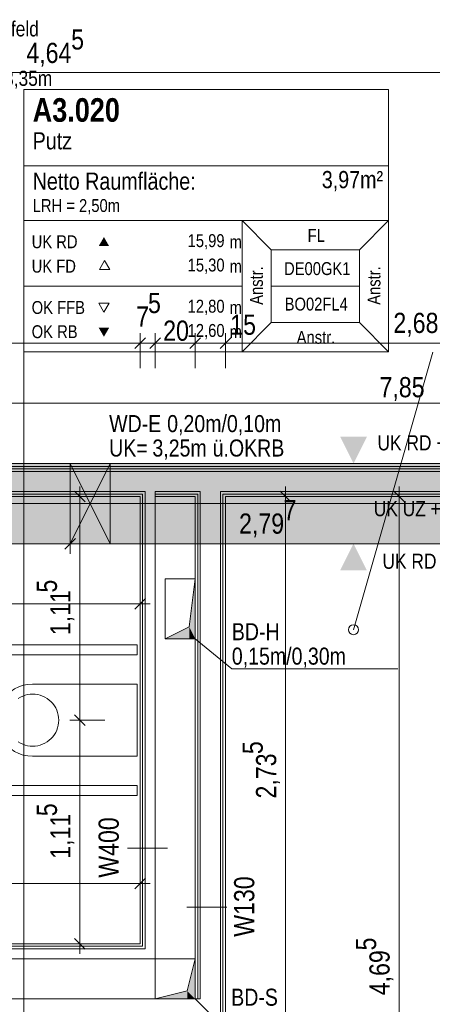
# Model space of a CAD drawing. Extents: x -620 to 300, y 62 to 1112.
# Tile 67 of 71: x -412 to -371, y 725 to 823. Entities that reach past the tile are written whole.
import ezdxf
from ezdxf.lldxf.tags import DXFTag

# ---------------------------------------------------------------- set-up
doc = ezdxf.new("R2010")
doc.units = 0
doc.layers.get('0').update_dxf_attribs({"lineweight": 13})
for name, color, linetype, lineweight, true_color in [('00 -Bauelemente -Dämmung innen', 7, 'Continuous', 9, 0xff7fe6), ('00 -Bauelemente -Gipskarton', 7, 'Continuous', 9, 0xff7fe6), ('00_Beschriftung UZ', 3, 'Continuous', 13, 0x00ff00), ('30 -34 Innenwände- 11 Durchbruch', 4, 'Continuous', 9, 0x00ffff), ('30 -34 Innenwände- 2 nichttragend', 7, 'Continuous', 18, 0xff7fe6), ('30 -35 Decken- 1 Konstruktion-Träger- Stahlbeton', 7, 'grob-A06GA1998I', 13, 0x33aa00), ('30 -35 Decken- 11 Bodendurchbruch', 7, 'Continuous', 15, 0x599559), ('40 -41 Abwasser_Wasser_Gas- 1 Abwasser + sanitäre Anlagen', 7, 'Continuous', 9, 0xff6633), ('70 -72 Beschriftung- 1 Beschriftung allgemein', 7, 'Continuous', 9, 0xff6633), ('70 -75 Raumstempel- 1 Raumstempel', 1, 'Continuous', 50, 0xff0000), ('70 -75 Raumstempel-2 Verweislinie', 3, 'Continuous', 9, 0x00ff00), ('70 -76 Bemaßung- 2 Allgemein', 7, 'Continuous', 5, 0x6666cc), ('iwb_Schraffur_Unterzug', 7, 'Continuous', 5, 0xffffcc)]:
    doc.layers.add(name, color=color, linetype=linetype, lineweight=lineweight, true_color=true_color)
doc.layers.add('70 -71 Achsen- 1 Gebäudeachsen', color=7, linetype='STRICHPUNKT2-A06GA19A8I', lineweight=18)
doc.layers.add('70 -75 Raumstempel- 3 Wandstempel', color=7, linetype='Continuous', lineweight=50)
doc.styles.get("Standard").update_dxf_attribs({"font": 'ARIALN.TTF'})
tags = doc.linetypes.add('grob-A06GA1998I', pattern=[14, 3, -8, 3]).pattern_tags.tags
tags[8:9] = [DXFTag(74, 4), DXFTag(75, 0), DXFTag(340, '0'), DXFTag(46, 0.0), DXFTag(50, 0.0), DXFTag(44, 0.0), DXFTag(45, 0.0)]
tags[6:7] = [DXFTag(74, 4), DXFTag(75, 0), DXFTag(340, '0'), DXFTag(46, 0.0), DXFTag(50, 0.0), DXFTag(44, 0.0), DXFTag(45, 0.0)]
tags[4:5] = [DXFTag(74, 4), DXFTag(75, 0), DXFTag(340, '0'), DXFTag(46, 0.0), DXFTag(50, 0.0), DXFTag(44, 0.0), DXFTag(45, 0.0)]
tags = doc.linetypes.add('STRICHPUNKT2-A06GA19A8I', pattern=[12.7, 6.35, -3.175, 0, -3.175]).pattern_tags.tags
tags[10:11] = [DXFTag(74, 4), DXFTag(75, 0), DXFTag(340, '0'), DXFTag(46, 0.0), DXFTag(50, 0.0), DXFTag(44, 0.0), DXFTag(45, 0.0)]
tags[8:9] = [DXFTag(74, 4), DXFTag(75, 0), DXFTag(340, '0'), DXFTag(46, 0.0), DXFTag(50, 0.0), DXFTag(44, 0.0), DXFTag(45, 0.0)]
tags[6:7] = [DXFTag(74, 4), DXFTag(75, 0), DXFTag(340, '0'), DXFTag(46, 0.0), DXFTag(50, 0.0), DXFTag(44, 0.0), DXFTag(45, 0.0)]
tags[4:5] = [DXFTag(74, 4), DXFTag(75, 0), DXFTag(340, '0'), DXFTag(46, 0.0), DXFTag(50, 0.0), DXFTag(44, 0.0), DXFTag(45, 0.0)]

# ---------------------------------------------------------------- blocks, each defined once
blk = doc.blocks.new('Referenz-A06GA19C8I')
at = {"layer": '00 -Bauelemente -Dämmung innen', "color": 0, "linetype": 'Continuous', "lineweight": -2, "ltscale": 0.13}
for p, q in [((-452.176, 777.814), (-295.176, 777.814)), ((-452.176, 775.814), (-399.176, 775.814)), ((-399.176, 775.814), (-399.176, 730.214)), ((-398.176, 775.814), (-393.676, 775.814)), ((-398.176, 775.814), (-398.176, 775.314)), ((-393.676, 725.214), (-393.676, 775.814)), ((-391.676, 775.814), (-336.926, 775.814)), ((-391.676, 720.614), (-391.676, 775.814)), ((-398.176, 775.314), (-398.176, 729.214)), ((-399.176, 730.214), (-457.376, 730.214)), ((-398.176, 729.214), (-456.876, 729.214)), ((-438.676, 725.214), (-394.176, 725.214)), ((-394.176, 725.214), (-393.676, 725.214))]:
    blk.add_line(p, q, dxfattribs=at)
at = {"layer": '00 -Bauelemente -Gipskarton', "color": 0, "linetype": 'Continuous', "lineweight": -2, "ltscale": 0.13}
for p, q in [((-452.176, 778.314), (-295.176, 778.314)), ((-452.176, 778.064), (-295.176, 778.064)), ((-452.176, 777.814), (-295.176, 777.814)), ((-452.176, 775.814), (-399.176, 775.814)), ((-399.176, 775.814), (-399.176, 730.214)), ((-398.176, 775.814), (-393.676, 775.814)), ((-393.676, 725.214), (-393.676, 775.814)), ((-391.676, 720.614), (-391.676, 775.814)), ((-391.676, 775.814), (-336.926, 775.814)), ((-452.176, 775.564), (-399.426, 775.564)), ((-452.176, 775.314), (-399.676, 775.314)), ((-399.676, 775.314), (-399.676, 730.714)), ((-399.426, 775.564), (-399.426, 730.464)), ((-398.176, 775.564), (-393.926, 775.564)), ((-398.176, 775.314), (-394.176, 775.314)), ((-394.176, 725.214), (-394.176, 775.314)), ((-393.926, 725.214), (-393.926, 775.564)), ((-391.426, 720.614), (-391.426, 775.564)), ((-391.426, 775.564), (-337.176, 775.564)), ((-391.176, 775.314), (-337.426, 775.314)), ((-391.176, 720.614), (-391.176, 775.314)), ((-399.676, 730.714), (-456.876, 730.714)), ((-399.176, 730.214), (-457.376, 730.214)), ((-399.426, 730.464), (-457.126, 730.464))]:
    blk.add_line(p, q, dxfattribs=at)
at = {"layer": '00_Beschriftung UZ', "color": 0, "lineweight": -2}
for points in [[(-379.741, 781.284), (-378.409, 778.614), (-377.071, 781.283)], [(-379.741, 775.943), (-378.409, 778.614), (-377.071, 775.945)], [(-379.741, 773.284), (-378.409, 770.614), (-377.071, 773.283)], [(-379.741, 767.943), (-378.409, 770.614), (-377.071, 767.945)]]:
    blk.add_solid(points, dxfattribs=at)
at = {"layer": '30 -34 Innenwände- 11 Durchbruch', "color": 0, "linetype": 'Continuous', "lineweight": -2, "ltscale": 0.13}
for p, q in [((-406.638, 778.614), (-402.638, 778.614)), ((-402.638, 778.614), (-406.638, 770.614)), ((-402.638, 770.614), (-406.638, 778.614)), ((-406.638, 770.614), (-406.638, 778.614)), ((-406.638, 778.614), (-402.638, 770.614)), ((-402.638, 778.614), (-406.638, 770.614)), ((-402.638, 770.614), (-402.638, 778.614)), ((-406.638, 770.614), (-402.638, 770.614))]:
    blk.add_line(p, q, dxfattribs=at)
at = {"layer": '30 -34 Innenwände- 11 Durchbruch', "color": 0, "lineweight": -2}
for points in [[(-406.638, 770.614), (-406.638, 778.614), (-404.638, 774.614)], [(-402.638, 770.614), (-404.638, 774.614), (-402.638, 778.614)]]:
    blk.add_solid(points, dxfattribs=at)
at = {"layer": '30 -34 Innenwände- 2 nichttragend', "color": 0, "linetype": 'Continuous', "lineweight": -2, "ltscale": 0.13}
for p, q in [((-452.176, 778.314), (-295.176, 778.314)), ((-452.176, 775.314), (-399.676, 775.314)), ((-399.676, 775.314), (-399.676, 730.714)), ((-398.176, 775.314), (-394.176, 775.314)), ((-398.176, 775.314), (-398.176, 729.214)), ((-394.176, 725.214), (-394.176, 775.314)), ((-391.176, 720.614), (-391.176, 775.314)), ((-391.176, 775.314), (-337.426, 775.314)), ((-399.676, 730.714), (-456.876, 730.714)), ((-398.176, 729.214), (-456.876, 729.214)), ((-438.676, 725.214), (-394.176, 725.214))]:
    blk.add_line(p, q, dxfattribs=at)
at = {"layer": '30 -35 Decken- 1 Konstruktion-Träger- Stahlbeton', "color": 0, "lineweight": -2}
for p, q in [((-539.606, 778.614), (34.824, 778.614)), ((-539.606, 770.614), (34.824, 770.614))]:
    blk.add_line(p, q, dxfattribs=at)
at = {"layer": '30 -35 Decken- 11 Bodendurchbruch', "color": 0, "linetype": 'Continuous', "lineweight": -2, "ltscale": 0.13}
for p, q in [((-397.176, 761.114), (-397.176, 767.114)), ((-397.176, 767.114), (-394.176, 767.114)), ((-394.176, 767.114), (-394.776, 762.314)), ((-394.176, 767.114), (-394.776, 762.314)), ((-394.176, 761.114), (-394.176, 767.114)), ((-394.776, 762.314), (-397.176, 761.114)), ((-394.776, 762.314), (-397.176, 761.114)), ((-397.176, 761.114), (-394.176, 761.114)), ((-394.176, 761.114), (-390.533, 758.123)), ((-374.005, 758.123), (-390.533, 758.123)), ((-398.176, 725.214), (-398.176, 729.214)), ((-398.176, 729.214), (-394.176, 729.214)), ((-394.176, 729.214), (-394.976, 726.014)), ((-394.176, 729.214), (-394.976, 726.014)), ((-394.176, 725.214), (-394.176, 729.214)), ((-394.976, 726.014), (-398.176, 725.214)), ((-394.976, 726.014), (-398.176, 725.214)), ((-398.176, 725.214), (-394.176, 725.214)), ((-394.176, 725.214), (-390.596, 721.674))]:
    blk.add_line(p, q, dxfattribs=at)
at = {"layer": '30 -35 Decken- 11 Bodendurchbruch', "color": 0, "lineweight": -2}
for points in [[(-394.176, 761.114), (-394.776, 762.314), (-394.176, 767.114)], [(-394.776, 761.114), (-397.176, 761.114), (-394.776, 762.314)], [(-394.776, 761.114), (-394.776, 762.314), (-394.176, 761.114)], [(-394.176, 725.214), (-394.976, 726.014), (-394.176, 729.214)], [(-394.976, 725.214), (-398.176, 725.214), (-394.976, 726.014)], [(-394.976, 725.214), (-394.976, 726.014), (-394.176, 725.214)]]:
    blk.add_solid(points, dxfattribs=at)
at = {"layer": '40 -41 Abwasser_Wasser_Gas- 1 Abwasser + sanitäre Anlagen', "color": 0, "linetype": 'Continuous', "lineweight": -2, "ltscale": 0.13}
for p, q in [((-416.976, 760.514), (-399.976, 760.514)), ((-399.976, 760.514), (-399.976, 759.514)), ((-399.976, 759.514), (-416.976, 759.514)), ((-410.376, 756.614), (-399.976, 756.614)), ((-399.976, 756.614), (-399.976, 749.414)), ((-411.821, 755.175), (-411.602, 755.307)), ((-411.602, 755.307), (-411.371, 755.416)), ((-411.371, 755.416), (-411.131, 755.502)), ((-411.131, 755.502), (-410.884, 755.564)), ((-410.884, 755.564), (-410.631, 755.601)), ((-410.631, 755.601), (-410.376, 755.614)), ((-410.376, 755.614), (-410.121, 755.601)), ((-410.121, 755.601), (-409.869, 755.564)), ((-409.869, 755.564), (-409.622, 755.502)), ((-409.622, 755.502), (-409.381, 755.416)), ((-409.381, 755.416), (-409.151, 755.307)), ((-409.151, 755.307), (-408.932, 755.175)), ((-408.932, 755.175), (-408.727, 755.023)), ((-408.727, 755.023), (-408.538, 754.852)), ((-408.538, 754.852), (-408.366, 754.663)), ((-408.366, 754.663), (-408.214, 754.458)), ((-408.214, 754.458), (-408.083, 754.239)), ((-408.083, 754.239), (-407.974, 754.009)), ((-407.974, 754.009), (-407.888, 753.768)), ((-407.888, 753.768), (-407.826, 753.521)), ((-407.826, 753.521), (-407.789, 753.268)), ((-407.789, 753.268), (-407.776, 753.014)), ((-407.888, 752.259), (-407.974, 752.019)), ((-407.826, 752.506), (-407.888, 752.259)), ((-407.789, 752.759), (-407.826, 752.506)), ((-407.776, 753.014), (-407.789, 752.759)), ((-408.538, 751.175), (-408.727, 751.004)), ((-408.366, 751.364), (-408.538, 751.175)), ((-408.214, 751.569), (-408.366, 751.364)), ((-408.083, 751.788), (-408.214, 751.569)), ((-407.974, 752.019), (-408.083, 751.788)), ((-411.602, 750.721), (-411.821, 750.852)), ((-411.371, 750.612), (-411.602, 750.721)), ((-411.131, 750.526), (-411.371, 750.612)), ((-410.884, 750.464), (-411.131, 750.526)), ((-410.631, 750.426), (-410.884, 750.464)), ((-410.376, 750.414), (-410.631, 750.426)), ((-410.121, 750.426), (-410.376, 750.414)), ((-409.869, 750.464), (-410.121, 750.426)), ((-409.622, 750.526), (-409.869, 750.464)), ((-409.381, 750.612), (-409.622, 750.526)), ((-409.151, 750.721), (-409.381, 750.612)), ((-408.932, 750.852), (-409.151, 750.721)), ((-408.727, 751.004), (-408.932, 750.852)), ((-399.976, 749.414), (-410.376, 749.414)), ((-416.976, 746.514), (-399.976, 746.514)), ((-399.976, 746.514), (-399.976, 745.514)), ((-399.976, 745.514), (-416.976, 745.514))]:
    blk.add_line(p, q, dxfattribs=at)
blk.add_ellipse((-410.376, 753.014), major_axis=(0, 3.6), ratio=1, start_param=0, end_param=3.141593, dxfattribs=at)
at = {"layer": '70 -71 Achsen- 1 Gebäudeachsen', "color": 0, "linetype": 'STRICHPUNKT2-A06GA19A8I', "lineweight": -2, "ltscale": 0.13}
blk.add_line((-539.606, 774.614), (74.639, 774.614), dxfattribs=at)
at = {"layer": '70 -75 Raumstempel- 1 Raumstempel', "color": 0, "lineweight": -2}
for p, q in [((-411.242, 815.899), (-411.242, 789.76)), ((-374.918, 815.899), (-411.242, 815.899)), ((-374.918, 789.76), (-374.918, 815.899)), ((-374.918, 808.304), (-411.242, 808.304)), ((-411.242, 802.829), (-389.513, 802.829)), ((-386.629, 799.932), (-389.513, 802.829)), ((-374.918, 802.829), (-389.513, 802.829)), ((-389.513, 802.829), (-389.513, 789.76)), ((-377.801, 799.932), (-374.918, 802.829)), ((-386.629, 792.657), (-386.629, 799.932)), ((-386.629, 799.932), (-377.801, 799.932)), ((-377.801, 792.657), (-377.801, 799.932)), ((-403.204, 798.869), (-403.727, 797.963)), ((-402.681, 797.963), (-403.204, 798.869)), ((-403.727, 797.963), (-402.681, 797.963)), ((-411.242, 796.294), (-389.513, 796.294)), ((-377.801, 796.294), (-386.629, 796.294)), ((-403.276, 793.69), (-403.799, 794.596)), ((-403.799, 794.596), (-402.753, 794.596)), ((-402.753, 794.596), (-403.276, 793.69)), ((-386.629, 792.657), (-389.513, 789.76)), ((-386.629, 792.657), (-377.801, 792.657)), ((-377.801, 792.657), (-374.918, 789.76)), ((-374.918, 789.76), (-411.242, 789.76))]:
    blk.add_line(p, q, dxfattribs=at)
for points in [[(-402.753, 800.284), (-403.276, 801.19), (-403.799, 800.284)], [(-402.753, 792.154), (-403.276, 791.247), (-403.799, 792.154)]]:
    blk.add_solid(points, dxfattribs=at)
at = {"layer": '70 -75 Raumstempel- 3 Wandstempel', "color": 0, "linetype": 'Continuous', "lineweight": -2, "ltscale": 0.13}
for p, q in [((-400.926, 740.245), (-396.926, 740.245)), ((-391.026, 734.354), (-395.026, 734.354))]:
    blk.add_line(p, q, dxfattribs=at)
at = {"layer": '70 -75 Raumstempel-2 Verweislinie', "color": 0, "linetype": 'Continuous', "lineweight": -2, "ltscale": 0.13}
for p, q in [((-411.242, 789.76), (-411.242, 704.006)), ((-370.494, 789.714), (-378.413, 762.035))]:
    blk.add_line(p, q, dxfattribs=at)
at = {"layer": '70 -75 Raumstempel-2 Verweislinie', "color": 0, "linetype": 'ByBlock', "lineweight": -2, "ltscale": 0.13}
blk.add_circle((-378.413, 762.035), 0.5, dxfattribs=at)
blk.add_circle((-378.413, 762.035), 0.5, dxfattribs=at)
at = {"layer": '70 -76 Bemaßung- 2 Allgemein', "color": 0, "linetype": 'Continuous', "lineweight": -2, "ltscale": 0.13}
for p, q in [((-362.837, 817.614), (-453.616, 817.614)), ((-399.676, 788.114), (-399.676, 791.614)), ((-399.676, 788.114), (-399.676, 791.614)), ((-398.176, 788.114), (-398.176, 791.614)), ((-398.176, 788.114), (-398.176, 791.614)), ((-394.176, 788.114), (-394.176, 791.614)), ((-394.176, 788.114), (-394.176, 791.614)), ((-391.176, 788.114), (-391.176, 791.614)), ((-391.176, 788.114), (-391.176, 791.614)), ((-400.737, 790.614), (-455.816, 790.614)), ((-400.737, 790.614), (-401.797, 790.614)), ((-398.676, 790.614), (-400.737, 790.614)), ((-398.676, 790.614), (-400.737, 790.614)), ((-399.146, 791.144), (-400.207, 790.083)), ((-399.146, 791.144), (-400.207, 790.083)), ((-398.176, 790.614), (-399.676, 790.614)), ((-399.176, 790.614), (-397.116, 790.614)), ((-399.176, 790.614), (-397.116, 790.614)), ((-398.707, 790.083), (-397.646, 791.144)), ((-398.707, 790.083), (-397.646, 791.144)), ((-397.116, 790.614), (-396.055, 790.614)), ((-395.237, 790.614), (-397.116, 790.614)), ((-395.237, 790.614), (-396.297, 790.614)), ((-393.176, 790.614), (-395.237, 790.614)), ((-393.176, 790.614), (-395.237, 790.614)), ((-393.646, 791.144), (-394.707, 790.083)), ((-393.646, 791.144), (-394.707, 790.083)), ((-391.176, 790.614), (-394.176, 790.614)), ((-392.176, 790.614), (-390.116, 790.614)), ((-392.176, 790.614), (-390.116, 790.614)), ((-391.707, 790.083), (-390.646, 791.144)), ((-391.707, 790.083), (-390.646, 791.144)), ((-390.116, 790.614), (-389.055, 790.614)), ((-338.487, 790.614), (-390.116, 790.614)), ((-296.237, 784.614), (-451.116, 784.614)), ((-406.207, 775.844), (-405.146, 774.783)), ((-405.676, 776.314), (-405.676, 774.253)), ((-385.707, 775.844), (-384.646, 774.783)), ((-385.176, 776.314), (-385.176, 774.253)), ((-374.407, 775.844), (-373.346, 774.783)), ((-373.876, 776.314), (-373.876, 774.253)), ((-403.176, 775.314), (-406.676, 775.314)), ((-387.676, 775.314), (-384.176, 775.314)), ((-371.376, 775.314), (-374.876, 775.314)), ((-405.676, 774.253), (-405.676, 754.074)), ((-385.176, 721.674), (-385.176, 774.253)), ((-373.876, 774.253), (-373.876, 682.474)), ((-406.638, 773.1), (-406.638, 769.6)), ((-406.638, 773.1), (-406.638, 769.6)), ((-406.107, 771.13), (-407.168, 770.069)), ((-407.168, 770.069), (-406.107, 771.13)), ((-407.698, 770.6), (-451.116, 770.6)), ((-405.638, 770.6), (-407.698, 770.6)), ((-407.638, 770.6), (-405.577, 770.6)), ((-351.761, 770.6), (-405.577, 770.6)), ((-399.676, 767.114), (-399.676, 763.614)), ((-399.146, 765.144), (-400.207, 764.083)), ((-400.737, 764.614), (-451.116, 764.614)), ((-398.676, 764.614), (-400.737, 764.614)), ((-406.207, 753.544), (-405.146, 752.483)), ((-405.146, 752.483), (-406.207, 753.544)), ((-405.676, 752.014), (-405.676, 754.074)), ((-405.676, 754.014), (-405.676, 751.953)), ((-403.176, 753.014), (-406.676, 753.014)), ((-403.176, 753.014), (-406.676, 753.014)), ((-405.676, 751.953), (-405.676, 731.774)), ((-399.676, 734.214), (-399.676, 737.714)), ((-400.737, 736.714), (-433.516, 736.714)), ((-398.676, 736.714), (-400.737, 736.714)), ((-399.146, 737.244), (-400.207, 736.183)), ((-405.676, 729.714), (-405.676, 731.774)), ((-403.176, 730.714), (-406.676, 730.714)), ((-405.146, 730.183), (-406.207, 731.244))]:
    blk.add_line(p, q, dxfattribs=at)
at = {"layer": '00_Beschriftung UZ', "color": 0, "linetype": 'Continuous', "lineweight": -2, "ltscale": 0.13, "char_height": 1.51033, "attachment_point": 1}
for s, insert in [('{\\fArial Narrow;UK RD +16,15m/3,35m}', (-376.021, 781.43)), ('{\\fArial Narrow;UK UZ +15,65m/2,85m}', (-376.395, 774.864)), ('{\\fArial Narrow;UK RD +15,99m/3,19m}', (-375.525, 769.619))]:
    blk.add_mtext(s, dxfattribs=dict(at, insert=insert))
at = {"layer": '30 -34 Innenwände- 11 Durchbruch', "color": 0, "linetype": 'Continuous', "lineweight": -2, "ltscale": 0.13, "char_height": 1.7, "attachment_point": 1}
for s, insert in [('{\\fArial Narrow;0,20m/0,10m}', (-396.976, 783.44)), ('{\\fArial Narrow;WD-E}', (-402.756, 783.44)), ('{\\fArial Narrow;UK=}', (-402.756, 781.005)), ('{\\fArial Narrow;3,25m}', (-398.446, 781.005)), ('{\\fArial Narrow;ü.OKRB}', (-392.447, 781.005))]:
    blk.add_mtext(s, dxfattribs=dict(at, insert=insert))
at = {"layer": '30 -35 Decken- 11 Bodendurchbruch', "color": 0, "linetype": 'Continuous', "lineweight": -2, "ltscale": 0.13, "char_height": 1.7, "attachment_point": 1}
for s, insert in [('{\\fArial Narrow;BD-H}', (-390.533, 762.687)), ('{\\fArial Narrow;0,15m/0,30m}', (-390.533, 760.251)), ('{\\fArial Narrow;BD-S}', (-390.596, 726.238))]:
    blk.add_mtext(s, dxfattribs=dict(at, insert=insert))
at = {"layer": '70 -72 Beschriftung- 1 Beschriftung allgemein', "color": 0, "linetype": 'Continuous', "lineweight": -2, "ltscale": 0.13, "char_height": 1.51033, "attachment_point": 1}
for s, insert in [('{\\fArial Narrow;Stahlbetondeckenfeld}', (-426.401, 822.712)), ('{\\fArial Narrow;16,15m/3,35m}', (-419.479, 817.78))]:
    blk.add_mtext(s, dxfattribs=dict(at, insert=insert))
at = {"layer": '70 -75 Raumstempel- 1 Raumstempel', "color": 0, "linetype": 'Continuous', "lineweight": -2, "ltscale": 0.13, "attachment_point": 1}
for s, insert, char_height, rotation in [('{\\fArial Narrow|b1|i0;A3.020}', (-410.375, 815.044), 2.3536, 0), ('{\\fArial Narrow;Putz}', (-410.375, 811.649), 1.71171, 0), ('{\\fArial Narrow;3,97m²}', (-381.569, 807.779), 1.71171, 0), ('{\\fArial Narrow;Netto Raumfläche:}', (-410.375, 807.625), 1.71171, 0), ('{\\fArial Narrow;LRH = 2,50m}', (-410.375, 804.976), 1.28378, 0), ('{\\fArial Narrow;UK RD}', (-410.476, 801.364), 1.28378, 0), ('{\\fArial Narrow;15,99}', (-394.937, 801.478), 1.28378, 0), ('{\\fArial Narrow;FL}', (-382.983, 801.997), 1.28378, 0), ('{\\fArial Narrow;m}', (-390.756, 801.354), 1.28378, 0), ('{\\fArial Narrow;UK FD}', (-410.476, 798.93), 1.28378, 0), ('{\\fArial Narrow;15,30}', (-394.934, 799.045), 1.28378, 0), ('{\\fArial Narrow;m}', (-390.756, 798.92), 1.28378, 0), ('{\\fArial Narrow;Anstr.}', (-388.725, 794.436), 1.28378, 90), ('{\\fArial Narrow;DE00GK1}', (-385.331, 798.687), 1.28378, 0), ('{\\fArial Narrow;Anstr.}', (-377.013, 794.436), 1.28378, 90), ('{\\fArial Narrow;OK FFB}', (-410.476, 794.811), 1.28378, 0), ('{\\fArial Narrow;12,80}', (-394.934, 794.936), 1.28378, 0), ('{\\fArial Narrow;m}', (-390.756, 794.811), 1.28378, 0), ('{\\fArial Narrow;BO02FL4}', (-385.271, 795.151), 1.28378, 0), ('{\\fArial Narrow;OK RB}', (-410.476, 792.397), 1.28378, 0), ('{\\fArial Narrow;12,60}', (-394.934, 792.521), 1.28378, 0), ('{\\fArial Narrow;m}', (-390.756, 792.397), 1.28378, 0), ('{\\fArial Narrow;Anstr.}', (-384.074, 791.838), 1.28378, 0)]:
    blk.add_mtext(s, dxfattribs=dict(at, insert=insert, char_height=char_height, rotation=rotation))
at = {"layer": '70 -75 Raumstempel- 3 Wandstempel', "color": 0, "linetype": 'Continuous', "lineweight": -2, "ltscale": 0.13, "char_height": 2.01377, "attachment_point": 1, "rotation": 90}
for s, insert in [('{\\fArial Narrow;W400}', (-403.809, 737.303)), ('{\\fArial Narrow;W130}', (-390.31, 731.412))]:
    blk.add_mtext(s, dxfattribs=dict(at, insert=insert))
at = {"layer": '70 -76 Bemaßung- 2 Allgemein', "color": 0, "linetype": 'Continuous', "lineweight": -2, "ltscale": 0.13, "char_height": 2.01377, "attachment_point": 1}
for s, insert in [('{\\fArial Narrow;5}', (-406.54, 821.906)), ('{\\fArial Narrow;4,64}', (-411.006, 820.564)), ('{\\fArial Narrow;5}', (-398.884, 795.625)), ('{\\fArial Narrow;7}', (-400.062, 794.282)), ('{\\fArial Narrow;15}', (-390.69, 793.456)), ('{\\fArial Narrow;2,68}', (-374.437, 793.639)), ('{\\fArial Narrow;20}', (-397.373, 792.865)), ('{\\fArial Narrow;7,85}', (-375.821, 787.229)), ('{\\fArial Narrow;7}', (-385.385, 774.968)), ('{\\fArial Narrow;2,79}', (-389.812, 773.625))]:
    blk.add_mtext(s, dxfattribs=dict(at, insert=insert))
at = {"layer": '70 -76 Bemaßung- 2 Allgemein', "color": 0, "linetype": 'Continuous', "lineweight": -2, "ltscale": 0.13, "char_height": 2.01377, "attachment_point": 1, "rotation": 90}
for s, insert in [('{\\fArial Narrow;5}', (-409.969, 765.739)), ('{\\fArial Narrow;1,11}', (-408.626, 761.494)), ('{\\fArial Narrow;5}', (-389.469, 749.63)), ('{\\fArial Narrow;2,73}', (-388.126, 745.204)), ('{\\fArial Narrow;5}', (-409.969, 743.439)), ('{\\fArial Narrow;1,11}', (-408.626, 739.194)), ('{\\fArial Narrow;5}', (-378.169, 730.05)), ('{\\fArial Narrow;4,69}', (-376.826, 725.584))]:
    blk.add_mtext(s, dxfattribs=dict(at, insert=insert))
blk = doc.blocks.new('Referenz-A06GA19E8I')
at = {"layer": 'iwb_Schraffur_Unterzug', "linetype": 'Continuous', "ltscale": 0.13}
for points in [[(-539.606, 778.614), (74.639, 778.614), (74.639, 774.468)], [(-539.606, 778.614), (74.639, 774.468), (-539.606, 776.96)], [(-539.606, 776.96), (74.639, 774.468), (74.639, 770.614)], [(-539.606, 776.96), (74.639, 770.614), (-539.606, 770.614)]]:
    blk.add_solid(points, dxfattribs=at)

msp = doc.modelspace()

# ---------------------------------------------------------------- block references
at = {"color": 8, "lineweight": 13, "ltscale": 0.13, "true_color": 0x808080}
msp.add_blockref('Referenz-A06GA19C8I', (0, 0), dxfattribs=at)
at = {"color": 8, "lineweight": 25, "ltscale": 0.25, "true_color": 0x808080}
msp.add_blockref('Referenz-A06GA19E8I', (0, 0), dxfattribs=at)

doc.saveas('drawing.dxf')
